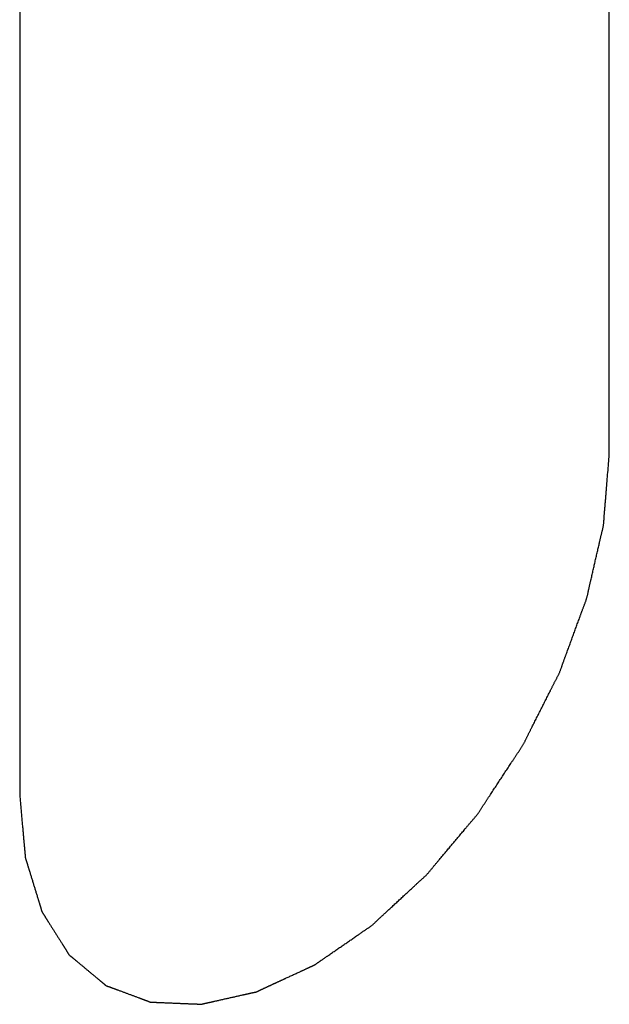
# Model space of a CAD drawing. Header units: inches. Extents: x 6 to 353, y 6 to 228.
# Tile 186 of 256: x 342.7855 to 342.8385, y 121.7303 to 121.8189. Entities that reach past the tile are written whole.
import ezdxf

# ---------------------------------------------------------------- set-up
doc = ezdxf.new("R2010")
doc.units = ezdxf.units.IN
doc.header["$LTSCALE"] = 19.946667
doc.header["$MEASUREMENT"] = 0
doc.linetypes.add('HIDDEN', pattern=[0.2, 0.1, -0.1])
doc.layers.add('DEFAULT_2', color=7, linetype='HIDDEN')

msp = doc.modelspace()

# ---------------------------------------------------------------- linework, layer by layer
at = {"layer": 'DEFAULT_2', "color": 7, "linetype": 'HIDDEN'}
for p, q in [((342.83852, 121.779743), (342.83852, 122.739133)), ((342.785487, 122.708515), (342.785487, 121.749125))]:
    msp.add_line(p, q, dxfattribs=at)
msp.add_open_spline([(342.785487, 121.749125), (342.785572, 121.748182), (342.785696, 121.746767), (342.785847, 121.74512), (342.785916, 121.744291), (342.785966, 121.743826), (342.785975, 121.743454), (342.786091, 121.743169), (342.786208, 121.742758), (342.786431, 121.742054), (342.786739, 121.741039), (342.787054, 121.74003), (342.787268, 121.739317), (342.787399, 121.73892), (342.787471, 121.738594), (342.787644, 121.738374), (342.78784, 121.738044), (342.788199, 121.737484), (342.788702, 121.736674), (342.789211, 121.73587), (342.789561, 121.7353), (342.78977, 121.734985), (342.789901, 121.734718), (342.790131, 121.73457), (342.790402, 121.73433), (342.790893, 121.733929), (342.791585, 121.733346), (342.792282, 121.732771), (342.792766, 121.73236), (342.793049, 121.732138), (342.793242, 121.731934), (342.793507, 121.731871), (342.793835, 121.731738), (342.794422, 121.731527), (342.795253, 121.731214), (342.796088, 121.730909), (342.796668, 121.730686), (342.797006, 121.730572), (342.797243, 121.73045), (342.797541, 121.730468), (342.797917, 121.730442), (342.798584, 121.73042), (342.799533, 121.730376), (342.800484, 121.730341), (342.801148, 121.730307), (342.801531, 121.730301), (342.801807, 121.730259), (342.802125, 121.730358), (342.802534, 121.730441), (342.803258, 121.730609), (342.804288, 121.730836), (342.80532, 121.731072), (342.80604, 121.731228), (342.806455, 121.73133), (342.806757, 121.731369), (342.807092, 121.73155), (342.807526, 121.731743), (342.808073, 121.732), (342.808728, 121.732301), (342.809602, 121.732705), (342.810475, 121.733111), (342.81124, 121.733459), (342.811676, 121.733669), (342.812005, 121.733794), (342.812325, 121.734042), (342.812755, 121.734331), (342.813506, 121.734854), (342.814579, 121.735594), (342.815653, 121.736329), (342.816509, 121.736937), (342.817161, 121.737334), (342.817772, 121.737955), (342.8186, 121.738704), (342.81963, 121.739669), (342.820666, 121.740616), (342.821486, 121.741394), (342.822122, 121.741928), (342.822676, 121.742648), (342.823443, 121.743542), (342.824391, 121.744684), (342.825348, 121.745811), (342.826102, 121.746729), (342.826696, 121.747375), (342.827183, 121.748185), (342.82787, 121.749208), (342.828713, 121.750507), (342.829569, 121.751796), (342.830237, 121.752835), (342.830782, 121.753597), (342.831157, 121.754425), (342.831716, 121.755506), (342.832393, 121.756866), (342.833085, 121.758221), (342.83362, 121.75931), (342.834069, 121.760116), (342.834336, 121.760959), (342.834757, 121.762069), (342.835258, 121.763462), (342.835776, 121.764853), (342.83617, 121.765965), (342.836518, 121.766804), (342.836664, 121.767623), (342.836931, 121.768723), (342.837237, 121.770094), (342.837561, 121.771469), (342.837799, 121.772563), (342.838033, 121.773397), (342.838053, 121.774181), (342.838155, 121.775243), (342.838298, 121.777094), (342.838433, 121.778684), (342.83852, 121.779743)], degree=3, knots=[0, 0, 0, 0, 0.03125, 0.046875, 0.054688, 0.058594, 0.0625, 0.066406, 0.070312, 0.078125, 0.09375, 0.109375, 0.117188, 0.121094, 0.125, 0.128906, 0.132812, 0.140625, 0.15625, 0.171875, 0.179688, 0.183594, 0.1875, 0.191406, 0.195312, 0.203125, 0.21875, 0.234375, 0.242188, 0.246094, 0.25, 0.253906, 0.257812, 0.265625, 0.28125, 0.296875, 0.304688, 0.308594, 0.3125, 0.316406, 0.320312, 0.328125, 0.34375, 0.359375, 0.367188, 0.371094, 0.375, 0.378906, 0.382812, 0.390625, 0.40625, 0.421875, 0.429688, 0.433594, 0.4375, 0.441406, 0.445312, 0.453125, 0.460938, 0.46875, 0.484375, 0.492188, 0.496094, 0.5, 0.503906, 0.507812, 0.515625, 0.53125, 0.546875, 0.554688, 0.5625, 0.570312, 0.578125, 0.59375, 0.609375, 0.617188, 0.625, 0.632812, 0.640625, 0.65625, 0.671875, 0.679688, 0.6875, 0.695312, 0.703125, 0.71875, 0.734375, 0.742188, 0.75, 0.757812, 0.765625, 0.78125, 0.796875, 0.804688, 0.8125, 0.820312, 0.828125, 0.84375, 0.859375, 0.867188, 0.875, 0.882812, 0.890625, 0.90625, 0.921875, 0.929688, 0.9375, 0.945312, 0.953125, 0.96875, 1, 1, 1, 1], dxfattribs=at)

doc.saveas('drawing.dxf')
